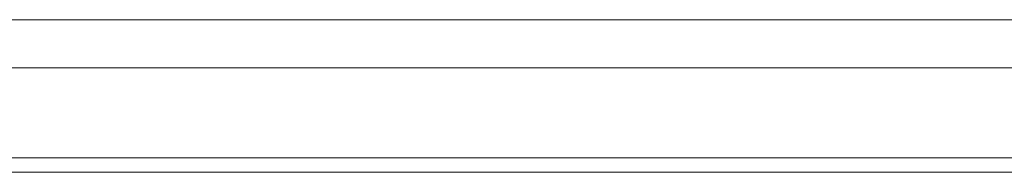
# Model space of a CAD drawing. Header units: millimetres. Extents: x 3925 to 5043, y -86 to 778.
# Tile 68 of 256: x 4286.308 to 4291.403, y -1.736 to -0.949. Entities that reach past the tile are written whole.
import ezdxf

# ---------------------------------------------------------------- set-up
doc = ezdxf.new("R2010")
doc.units = ezdxf.units.MM
doc.header["$LTSCALE"] = 46.255
for name, color, linetype in [('H30K-IO-LABEDXF_CONTINUOUS_LINE', 7, 'CONTINUOUS'), ('H30K-REAR-CODXF_CONTINUOUS_LINE', 7, 'CONTINUOUS'), ('LABEL-IO-H30DXF_CONTINUOUS_LINE', 7, 'CONTINUOUS')]:
    doc.layers.add(name, color=color, linetype=linetype)

msp = doc.modelspace()

# ---------------------------------------------------------------- linework, layer by layer
at = {"layer": 'H30K-IO-LABEDXF_CONTINUOUS_LINE', "color": 7, "linetype": 'Continuous', "lineweight": 0}
msp.add_line((4370.3388, -1.7364), (4263.4288, -1.7364), dxfattribs=at)
at = {"layer": 'H30K-REAR-CODXF_CONTINUOUS_LINE', "color": 7, "linetype": 'Continuous', "lineweight": 0}
for p, q in [((4263.4288, -0.9491), (4370.3388, -0.9491)), ((4263.4288, -1.1972), (4370.3388, -1.1972)), ((4370.3388, -1.6614), (4263.4288, -1.6614))]:
    msp.add_line(p, q, dxfattribs=at)
at = {"layer": 'LABEL-IO-H30DXF_CONTINUOUS_LINE', "color": 7, "linetype": 'Continuous', "lineweight": 0}
msp.add_line((4370.3388, -1.7364), (4263.4288, -1.7364), dxfattribs=at)

doc.saveas('drawing.dxf')
